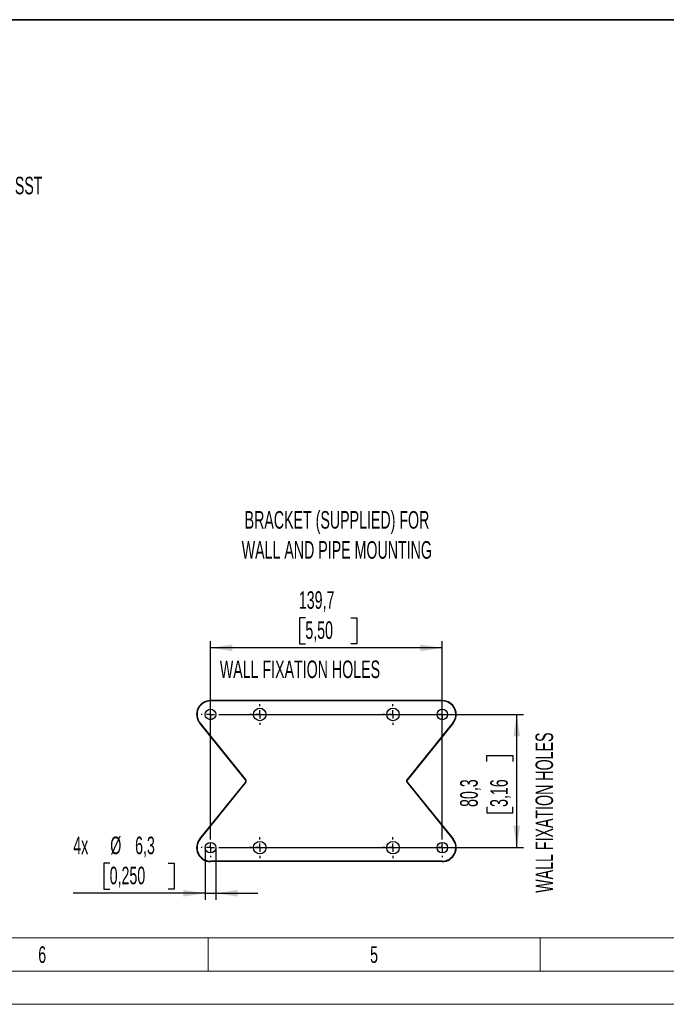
# Model space of a CAD drawing. Header units: millimetres. Extents: x 0 to 1680, y 0 to 1188.
# Tile 8 of 40: x 526 to 916, y 0 to 593. Entities that reach past the tile are written whole.
import ezdxf

# ---------------------------------------------------------------- set-up
doc = ezdxf.new("R2010")
doc.units = ezdxf.units.MM
doc.header["$LTSCALE"] = 4
doc.layers.add('FORMAT', color=7, linetype='Continuous')
doc.styles.add('SLDTEXTSTYLE0', font='TXT', dxfattribs={"width": 0.605})
doc.styles.add('SLDTEXTSTYLE1', font='TXT', dxfattribs={"width": 0.638186})
doc.dimstyles.new('SLDDIMSTYLE1', dxfattribs={"dimtxt": 10.273275, "dimasz": 13.208, "dimexe": 0, "dimexo": 0.0625, "dimgap": 2.568319, "dimtad": 1, "dimdec": 1, "dimrnd": 1e-09, "dimzin": 12, "dimdsep": 46, "dimtxsty": 'SLDTEXTSTYLE0', "dimsah": 1, "dimcen": 0.09, "dimadec": 0, "dimazin": 3, "dimtfac": 1, "dimtdec": 1, "dimtofl": 0, "dimtmove": 0, "dimatfit": 3, "dimfxl": 1, "dimfrac": 2, "dimtolj": 1, "dimtzin": 12, "dimarcsym": 0})
doc.dimstyles.new('SLDDIMSTYLE4', dxfattribs={"dimtxt": 10.273275, "dimasz": 13.208, "dimexe": 0, "dimexo": 0.0625, "dimgap": 2.568319, "dimtad": 1, "dimdec": 1, "dimrnd": 1e-09, "dimzin": 12, "dimdsep": 46, "dimtxsty": 'SLDTEXTSTYLE0', "dimsah": 1, "dimcen": 0.09, "dimadec": 0, "dimazin": 3, "dimtfac": 1, "dimtdec": 1, "dimtmove": 0, "dimatfit": 0, "dimfxl": 1, "dimfrac": 2, "dimtolj": 1, "dimtzin": 12, "dimarcsym": 0})

# ---------------------------------------------------------------- blocks, each defined once
blk = doc.blocks.new('SW_NOTE_1')
at = {"layer": 'FORMAT', "color": 0, "char_height": 10.5833, "attachment_point": 2, "style": 'SLDTEXTSTYLE0'}
for s, insert in [('BRACKET (SUPPLIED) FOR', (94.09, 13.64)), ('WALL AND PIPE MOUNTING', (93.99, -4.47))]:
    blk.add_mtext(s, dxfattribs=dict(at, insert=insert))
blk = doc.blocks.new('SW_NOTE_11')
at = {"layer": 'FORMAT', "color": 0, "attachment_point": 1, "style": 'SLDTEXTSTYLE0'}
for s, insert, char_height in [('4x 4114600', (2.04, 5.29), 10.583), ('WASHER FLAT SPECIAL SST', (2.04, -8.82), 10.5833)]:
    blk.add_mtext(s, dxfattribs=dict(at, insert=insert, char_height=char_height))
blk = doc.blocks.new('_D_6')
at = {"layer": 'FORMAT', "color": 7}
for p, q in [((638.19, 94.39), (638.19, 62.93)), ((644.53, 94.39), (644.53, 62.93)), ((580.58, 85.06), (577.05, 85.06)), ((577.05, 85.06), (577.05, 69.28)), ((615.86, 85.06), (619.39, 85.06)), ((619.39, 85.06), (619.39, 69.28)), ((638.19, 66.93), (558.63, 66.93)), ((577.05, 69.28), (580.58, 69.28)), ((619.39, 69.28), (615.86, 69.28)), ((638.19, 66.93), (644.53, 66.93)), ((644.53, 66.93), (669.93, 66.93))]:
    blk.add_line(p, q, dxfattribs=at)
for points in [[(638.19, 66.93), (624.98, 68.96), (624.98, 64.9)], [(644.53, 66.93), (657.73, 64.9), (657.73, 68.96)]]:
    blk.add_solid(points, dxfattribs=at)
at = {"layer": 'FORMAT', "color": 7, "char_height": 10.583, "attachment_point": 1, "style": 'SLDTEXTSTYLE0'}
for s, insert in [('4x', (558.63, 101.05)), ('%%c', (580.93, 101.05)), ('6,3', (595.91, 101.05)), ('0,250', (580.58, 82.92))]:
    blk.add_mtext(s, dxfattribs=dict(at, insert=insert))
blk = doc.blocks.new('_D_7')
at = {"layer": 'FORMAT', "color": 7}
for p, q in [((775.39, 174.65), (829.95, 174.65)), ((825.95, 94.39), (825.95, 174.65)), ((807.82, 146.35), (807.82, 149.88)), ((807.82, 149.88), (823.59, 149.88)), ((823.59, 149.88), (823.59, 146.35)), ((807.82, 118.92), (807.82, 115.39)), ((823.59, 115.39), (823.59, 118.92)), ((807.82, 115.39), (823.59, 115.39)), ((775.39, 94.39), (829.95, 94.39))]:
    blk.add_line(p, q, dxfattribs=at)
for points in [[(825.95, 174.65), (823.91, 161.44), (827.98, 161.44)], [(825.95, 94.39), (827.98, 107.59), (823.91, 107.59)]]:
    blk.add_solid(points, dxfattribs=at)
at = {"layer": 'FORMAT', "color": 7, "char_height": 10.583, "attachment_point": 1, "rotation": 90, "style": 'SLDTEXTSTYLE0'}
for s, insert in [('80,3', (791.82, 118.92)), ('3,16', (809.95, 118.92))]:
    blk.add_mtext(s, dxfattribs=dict(at, insert=insert))
blk = doc.blocks.new('_D_8')
at = {"layer": 'FORMAT', "color": 7}
for p, q in [((698.52, 232.9), (694.99, 232.9)), ((694.99, 232.9), (694.99, 217.12)), ((725.96, 232.9), (729.49, 232.9)), ((729.49, 232.9), (729.49, 217.12)), ((641.36, 168.98), (641.36, 218.77)), ((781.06, 214.77), (641.36, 214.77)), ((694.99, 217.12), (698.52, 217.12)), ((729.49, 217.12), (725.96, 217.12)), ((781.06, 168.98), (781.06, 218.77))]:
    blk.add_line(p, q, dxfattribs=at)
for points in [[(641.36, 214.77), (654.56, 212.74), (654.56, 216.8)], [(781.06, 214.77), (767.85, 216.8), (767.85, 212.74)]]:
    blk.add_solid(points, dxfattribs=at)
at = {"layer": 'FORMAT', "color": 7, "char_height": 10.583, "attachment_point": 1, "style": 'SLDTEXTSTYLE0'}
for s, insert in [('139,7', (694.6, 248.89)), ('5,50', (698.52, 230.76))]:
    blk.add_mtext(s, dxfattribs=dict(at, insert=insert))
blk = doc.blocks.new('SW_CENTERMARKSYMBOL_4')
at = {"layer": 'FORMAT', "color": 0}
for p, q in [((0, 5), (0, 6.3)), ((-5, 0), (-6.3, 0)), ((0, 0), (-2.5, 0)), ((0, 0), (0, 2.5)), ((0, 0), (0, -2.5)), ((0, 0), (2.5, 0)), ((5, 0), (6.3, 0)), ((0, -5), (0, -6.3))]:
    blk.add_line(p, q, dxfattribs=at)
blk = doc.blocks.new('SW_CENTERMARKSYMBOL_5')
at = {"layer": 'FORMAT', "color": 0}
for p, q in [((0, 5), (0, 6.3)), ((-5, 0), (-6.3, 0)), ((0, 0), (-2.5, 0)), ((0, 0), (0, 2.5)), ((0, 0), (0, -2.5)), ((0, 0), (2.5, 0)), ((5, 0), (6.3, 0)), ((0, -5), (0, -6.3))]:
    blk.add_line(p, q, dxfattribs=at)
blk = doc.blocks.new('SW_CENTERMARKSYMBOL_6')
at = {"layer": 'FORMAT', "color": 0}
for p, q in [((0, 5), (0, 6.3)), ((-5, 0), (-6.3, 0)), ((0, 0), (-2.5, 0)), ((0, 0), (0, 2.5)), ((0, 0), (0, -2.5)), ((0, 0), (2.5, 0)), ((5, 0), (6.3, 0)), ((0, -5), (0, -6.3))]:
    blk.add_line(p, q, dxfattribs=at)
blk = doc.blocks.new('SW_CENTERMARKSYMBOL_7')
at = {"layer": 'FORMAT', "color": 0}
for p, q in [((0, 5), (0, 6.3)), ((-5, 0), (-6.3, 0)), ((0, 0), (-2.5, 0)), ((0, 0), (0, 2.5)), ((0, 0), (0, -2.5)), ((0, 0), (2.5, 0)), ((5, 0), (6.3, 0)), ((0, -5), (0, -6.3))]:
    blk.add_line(p, q, dxfattribs=at)
blk = doc.blocks.new('SW_CENTERMARKSYMBOL_8')
at = {"layer": 'FORMAT', "color": 0}
for p, q in [((-5, 0), (-5.67, 0)), ((0, 0), (-2.5, 0)), ((0, 5), (0, 5.67)), ((0, 0), (0, 2.5)), ((0, 0), (0, -2.5)), ((0, 0), (2.5, 0)), ((5, 0), (134.7, 0)), ((139.7, 0), (137.2, 0)), ((139.7, 5), (139.7, 5.67)), ((139.7, 0), (139.7, 2.5)), ((139.7, 0), (139.7, -2.5)), ((139.7, 0), (142.2, 0)), ((144.7, 0), (145.37, 0)), ((0, -75.26), (0, -5)), ((139.7, -75.26), (139.7, -5)), ((-5, -80.26), (-5.67, -80.26)), ((0, -80.26), (-2.5, -80.26)), ((0, -80.26), (0, -77.76)), ((0, -80.26), (0, -82.76)), ((0, -80.26), (2.5, -80.26)), ((5, -80.26), (134.7, -80.26)), ((139.7, -80.26), (137.2, -80.26)), ((139.7, -80.26), (139.7, -77.76)), ((139.7, -80.26), (139.7, -82.76)), ((139.7, -80.26), (142.2, -80.26)), ((144.7, -80.26), (145.37, -80.26)), ((0, -85.26), (0, -85.93)), ((139.7, -85.26), (139.7, -85.93))]:
    blk.add_line(p, q, dxfattribs=at)

msp = doc.modelspace()

# ---------------------------------------------------------------- linework, layer by layer
at = {"color": 7, "linetype": 'Continuous', "lineweight": 25}
for p, q in [((641.36, 183.04), (641.36, 182.78)), ((781.06, 183.04), (641.36, 183.04)), ((781.06, 182.78), (641.36, 182.78)), ((781.06, 183.04), (781.06, 182.78)), ((634.83, 169.37), (635.04, 169.54)), ((662.41, 135.29), (634.83, 169.37)), ((662.61, 135.46), (635.04, 169.54)), ((787.37, 169.54), (759.8, 135.46)), ((787.58, 169.37), (760.01, 135.29)), ((787.58, 169.37), (787.37, 169.54)), ((634.83, 99.67), (662.41, 133.74)), ((635.04, 99.5), (662.61, 133.57)), ((662.41, 135.29), (662.61, 135.46)), ((662.41, 133.74), (662.61, 133.57)), ((760.01, 135.29), (759.8, 135.46)), ((760.01, 133.74), (759.8, 133.57)), ((759.8, 133.57), (787.37, 99.5)), ((760.01, 133.74), (787.58, 99.67)), ((634.83, 99.67), (635.04, 99.5)), ((787.58, 99.67), (787.37, 99.5)), ((781.06, 86.26), (641.36, 86.26)), ((641.36, 85.99), (641.36, 86.26)), ((781.06, 85.99), (641.36, 85.99)), ((781.06, 85.99), (781.06, 86.26))]:
    msp.add_line(p, q, dxfattribs=at)
at = {"color": 7, "linetype": 'Continuous', "lineweight": 18}
for p, q in [((40, 40), (928.48, 40)), ((640, 40), (640, 20)), ((840, 40), (840, 20)), ((20, 20), (1660, 20)), ((0, 0), (1680, 0))]:
    msp.add_line(p, q, dxfattribs=at)
at = {"color": 7, "linetype": 'Continuous', "lineweight": 25}
for centre, radius in [((671.07, 174.65), 3.8), ((751.34, 174.65), 3.8), ((641.36, 174.65), 3.17), ((781.06, 174.65), 3.17), ((641.36, 94.39), 3.17), ((671.07, 94.39), 3.8), ((751.34, 94.39), 3.8), ((781.06, 94.39), 3.17)]:
    msp.add_circle(centre, radius, dxfattribs=at)
for centre, radius, start, end in [((641.36, 174.65), 8.39, 90, 218.98036), ((641.36, 174.65), 8.13, 90, 218.98036), ((781.06, 174.65), 8.39, 321.01964, 90), ((781.06, 174.65), 8.13, 321.01964, 90), ((661.45, 134.52), 1.23, 321.01964, 38.98036), ((661.45, 134.52), 1.5, 321.01964, 38.98036), ((760.97, 134.52), 1.5, 141.01964, 218.98036), ((760.97, 134.52), 1.23, 141.01964, 218.98036), ((641.36, 94.39), 8.39, 141.01964, 270), ((641.36, 94.39), 8.13, 141.01964, 270), ((781.06, 94.39), 8.39, 270, 38.98036), ((781.06, 94.39), 8.13, 270, 38.98036)]:
    msp.add_arc(centre, radius, start, end, dxfattribs=at)
at = {"layer": 'FORMAT', "lineweight": 35}
msp.add_line((81.04, 593.29), (928.48, 593.29), dxfattribs=at)

# ---------------------------------------------------------------- block references
at = {"layer": 'FORMAT'}
for name, p in [('SW_NOTE_11', (419.58, 507.47)), ('SW_NOTE_1', (623.5, 283.56))]:
    msp.add_blockref(name, p, dxfattribs=at)
at = {"layer": 'FORMAT', "color": 7}
for name, p in [('SW_CENTERMARKSYMBOL_8', (641.36, 174.65)), ('SW_CENTERMARKSYMBOL_5', (671.07, 174.65)), ('SW_CENTERMARKSYMBOL_6', (751.34, 174.65)), ('SW_CENTERMARKSYMBOL_4', (671.07, 94.39)), ('SW_CENTERMARKSYMBOL_7', (751.34, 94.39))]:
    msp.add_blockref(name, p, dxfattribs=at)

# ---------------------------------------------------------------- texts
at = {"color": 7, "linetype": 'Continuous', "lineweight": 0, "char_height": 10, "attachment_point": 2, "style": 'SLDTEXTSTYLE1'}
for s, insert in [('6', (539.93, 34.94)), ('5', (739.93, 34.94))]:
    msp.add_mtext(s, dxfattribs=dict(at, insert=insert))
at = {"layer": 'FORMAT', "color": 7, "insert": (837.25, 67.2), "char_height": 10.5833, "attachment_point": 1, "rotation": 90, "style": 'SLDTEXTSTYLE0'}
msp.add_mtext('WALL FIXATION HOLES', dxfattribs=at)
at = {"layer": 'FORMAT', "color": 7, "insert": (646.99, 207.16), "char_height": 10.5833, "attachment_point": 1, "style": 'SLDTEXTSTYLE0'}
msp.add_mtext('WALL FIXATION HOLES', dxfattribs=at)

# ---------------------------------------------------------------- dimensions: what is measured, and where the dimension line sits
at = {"layer": 'FORMAT', "color": 7}
dim = msp.add_linear_dim(base=(641.36, 214.77), p1=(781.06, 168.98), p2=(641.36, 168.98), dimstyle='SLDDIMSTYLE1', dxfattribs=at)
dim.commit()
dim.dimension.update_dxf_attribs({"geometry": '_D_8', "text_midpoint": (712.24, 214.77), "dimtype": 160})
dim = msp.add_linear_dim(base=(825.95, 174.65), p1=(775.39, 94.39), p2=(775.39, 174.65), angle=90, dimstyle='SLDDIMSTYLE1', dxfattribs=at)
dim.commit()
dim.dimension.update_dxf_attribs({"geometry": '_D_7', "text_midpoint": (825.95, 132.64), "dimtype": 160})
dim = msp.add_linear_dim(base=(644.53, 66.93), p1=(638.19, 94.39), p2=(644.53, 94.39), text='4x%%c<>', dimstyle='SLDDIMSTYLE4', dxfattribs=at)
dim.commit()
dim.dimension.update_dxf_attribs({"geometry": '_D_6', "text_midpoint": (590.77, 66.93), "dimtype": 160})

doc.saveas('drawing.dxf')
